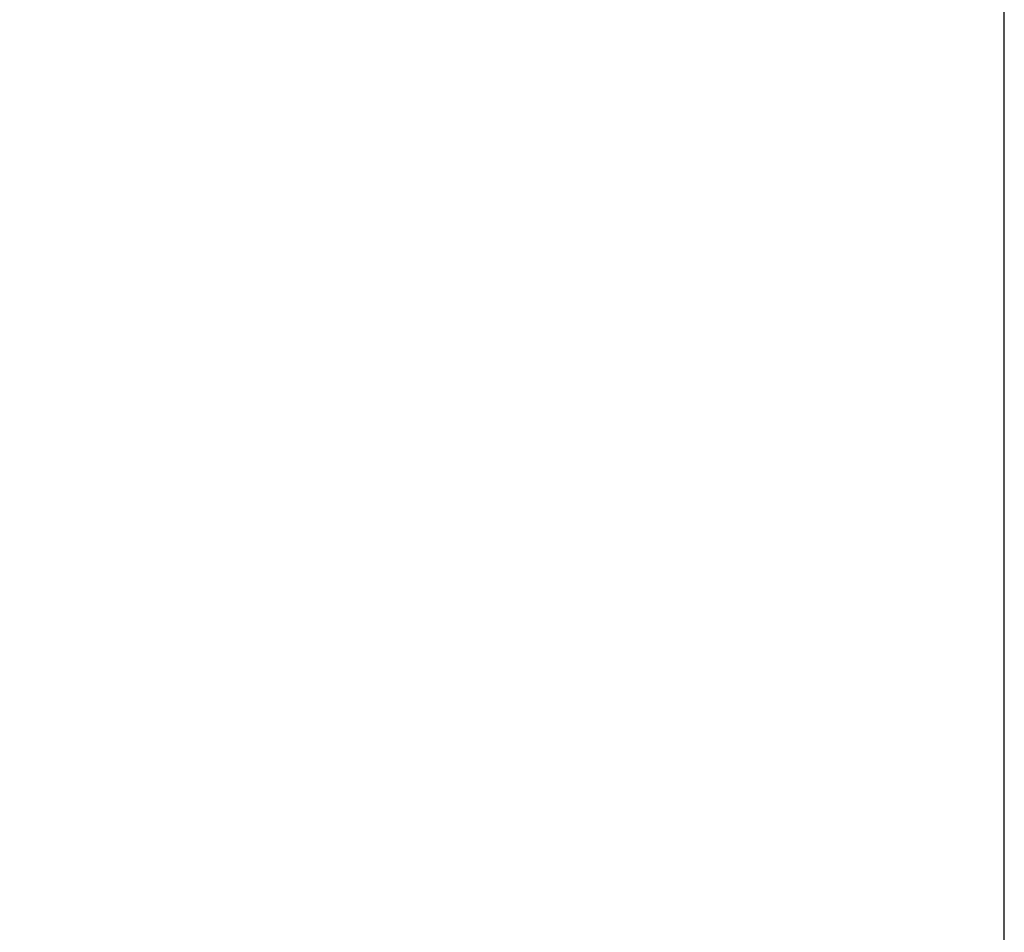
# Model space of a CAD drawing. Header units: millimetres. Extents: x 15 to 2005, y -26 to 622.
# Tile 193 of 256: x 86.848622 to 86.84914, y -12.242861 to -12.242381. Entities that reach past the tile are written whole.
import ezdxf

# ---------------------------------------------------------------- set-up
doc = ezdxf.new("R2010")
doc.units = ezdxf.units.MM

# ---------------------------------------------------------------- blocks, each defined once
blk = doc.blocks.new('SG')
at = {"color": 7, "linetype": 'Continuous'}
blk.add_open_spline([(86.74915518, -12.14490769), (86.74918959, -12.14631309), (86.74924412, -12.14772582), (86.74931909, -12.14914552), (86.74941482, -12.1505718), (86.7495316, -12.15200427), (86.74966975, -12.15344252), (86.74982955, -12.15488613), (86.75001128, -12.15633466), (86.75021521, -12.15778767), (86.75044161, -12.15924469), (86.75069072, -12.16070525), (86.75096278, -12.16216887), (86.75125802, -12.16363506), (86.75157664, -12.1651033), (86.75191885, -12.16657309), (86.75228483, -12.16804388), (86.75267475, -12.16951516), (86.75308876, -12.17098636), (86.75352701, -12.17245693), (86.75398962, -12.17392631), (86.75447669, -12.17539392), (86.75498832, -12.17685919), (86.75552457, -12.17832153), (86.7560855, -12.17978034), (86.75667115, -12.18123503), (86.75728153, -12.18268499), (86.75791664, -12.18412962), (86.75857647, -12.1855683), (86.75926096, -12.18700042), (86.75997006, -12.18842537), (86.7607037, -12.18984253), (86.76146176, -12.19125128), (86.76224413, -12.19265101), (86.76305067, -12.19404109), (86.76388122, -12.19542093), (86.76473559, -12.1967899), (86.76561358, -12.19814741), (86.76651497, -12.19949284), (86.76743952, -12.20082561), (86.76838696, -12.20214512), (86.76935702, -12.20345079), (86.77034939, -12.20474205), (86.77136374, -12.20601833), (86.77239974, -12.20727907), (86.77345704, -12.20852373), (86.77453524, -12.20975177), (86.77563396, -12.21096267), (86.77675279, -12.21215592), (86.77789129, -12.21333103), (86.77904902, -12.2144875), (86.78022552, -12.21562487), (86.78142032, -12.21674269), (86.78263291, -12.21784052), (86.7838628, -12.21891794), (86.78510947, -12.21997455), (86.78637239, -12.22100996), (86.78765102, -12.2220238), (86.78894481, -12.22301573), (86.79025319, -12.22398541), (86.7915756, -12.22493253), (86.79291144, -12.2258568), (86.79426014, -12.22675795), (86.7956211, -12.22763572), (86.79699372, -12.22848989), (86.7983774, -12.22932024), (86.79977152, -12.23012657), (86.80117547, -12.23090873), (86.80258864, -12.23166655), (86.80401041, -12.23239991), (86.80544015, -12.2331087), (86.80687726, -12.23379283), (86.80832111, -12.23445223), (86.80977109, -12.23508684), (86.81122658, -12.23569664), (86.81268698, -12.23628163), (86.81415166, -12.2368418), (86.81562004, -12.23737718), (86.81709152, -12.23788783), (86.81856549, -12.23837381), (86.82004138, -12.23883519), (86.82151861, -12.23927209), (86.82299661, -12.2396846), (86.82447481, -12.24007288), (86.82595266, -12.24043706), (86.82742962, -12.24077732), (86.82890515, -12.24109382), (86.83037873, -12.24138677), (86.83184985, -12.24165637), (86.833318, -12.24190285), (86.83478269, -12.24212643), (86.83624343, -12.24232736), (86.83769978, -12.24250591), (86.83915126, -12.24266233), (86.84059744, -12.24279691), (86.84203788, -12.24290994), (86.84347217, -12.2430017), (86.84489991, -12.24307252), (86.8463207, -12.2431227), (86.84773417, -12.24315257), (86.84913995, -12.24316245)], degree=1, knots=[0, 0, 0.00905, 0.018152, 0.027304, 0.036507, 0.04576, 0.055062, 0.064412, 0.07381, 0.083256, 0.092749, 0.102287, 0.111871, 0.1215, 0.131172, 0.140887, 0.150645, 0.160443, 0.170283, 0.180161, 0.190079, 0.200034, 0.210025, 0.220052, 0.230114, 0.24021, 0.250338, 0.260497, 0.270686, 0.280905, 0.291152, 0.301425, 0.311724, 0.322047, 0.332394, 0.342762, 0.353151, 0.363558, 0.373984, 0.384427, 0.394885, 0.405356, 0.41584, 0.426336, 0.436841, 0.447355, 0.457875, 0.468401, 0.478932, 0.489465, 0.5, 0.510535, 0.521068, 0.531599, 0.542125, 0.552645, 0.563159, 0.573664, 0.58416, 0.594644, 0.605115, 0.615573, 0.626016, 0.636442, 0.646849, 0.657238, 0.667606, 0.677953, 0.688276, 0.698575, 0.708848, 0.719095, 0.729314, 0.739503, 0.749662, 0.75979, 0.769886, 0.779948, 0.789975, 0.799966, 0.809921, 0.819839, 0.829717, 0.839557, 0.849355, 0.859113, 0.868828, 0.8785, 0.888129, 0.897713, 0.907251, 0.916744, 0.92619, 0.935588, 0.944938, 0.95424, 0.963493, 0.972696, 0.981848, 0.99095, 1, 1], dxfattribs=at)

msp = doc.modelspace()

# ---------------------------------------------------------------- linework, layer by layer
at = {"color": 7, "linetype": 'Continuous'}
msp.add_line((86.84913995, -12.24316245), (86.84913995, -12.14490769), dxfattribs=at)
msp.add_arc((86.84913995, -12.14316245), 0.1, 181, 270, dxfattribs=at)

# ---------------------------------------------------------------- block references
msp.add_blockref('SG', (0, 0))

doc.saveas('drawing.dxf')
